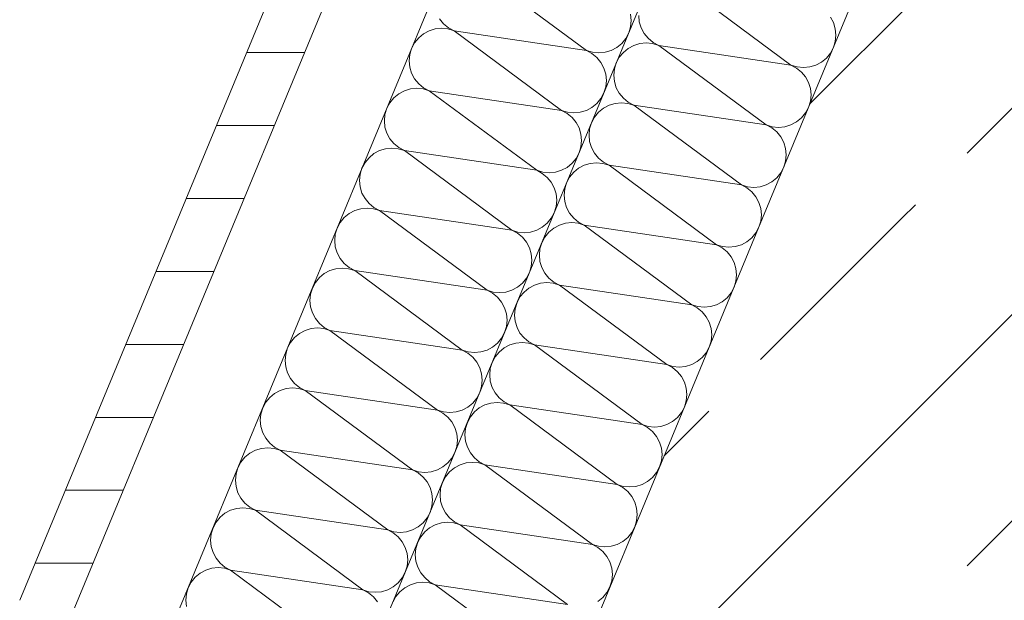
# Model space of a CAD drawing. Header units: metres. Extents: x -80 to 1923, y -189 to 69.
# Tile 95 of 149: x 930.187 to 930.592, y 13.605 to 13.844. Entities that reach past the tile are written whole.
import ezdxf

# ---------------------------------------------------------------- set-up
doc = ezdxf.new("R2010")
doc.units = ezdxf.units.M
doc.header["$MEASUREMENT"] = 0
doc.layers.add('Neubau_10 Wand außen', color=7, linetype='Continuous')
pattern_1 = [(45, (929.77, 0), (-0.0848528, 0.0848528), []), (45, (929.72758, 0.04243), (-0.0848528, 0.0848528), [0.09, -0.03])]

# ---------------------------------------------------------------- blocks, each defined once
blk = doc.blocks.new('*X160', base_point=(929.77, 0))
at = {"layer": 'Neubau_10 Wand außen', "color": 8, "linetype": 'Continuous', "lineweight": 9}
for p, q in [((930.37555, 13.86357), (930.41972, 13.83084)), ((930.43816, 13.84316), (930.4379, 13.84576)), ((930.35936, 13.84384), (930.36102, 13.84182)), ((930.36102, 13.84182), (930.36304, 13.84016)), ((930.43714, 13.83806), (930.4379, 13.84056)), ((930.4379, 13.84056), (930.43816, 13.84316)), ((930.35283, 13.8377), (930.35081, 13.83604)), ((930.35514, 13.83893), (930.35283, 13.8377)), ((930.35764, 13.83969), (930.35514, 13.83893)), ((930.36024, 13.83995), (930.35764, 13.83969)), ((930.36284, 13.83969), (930.36024, 13.83995)), ((930.36534, 13.83893), (930.36284, 13.83969)), ((930.36304, 13.84016), (930.36534, 13.83893)), ((930.36534, 13.83893), (930.41972, 13.83084)), ((930.36534, 13.83893), (930.40951, 13.8062)), ((930.43591, 13.83575), (930.43714, 13.83806)), ((930.34915, 13.83402), (930.34792, 13.83172)), ((930.35081, 13.83604), (930.34915, 13.83402)), ((930.43223, 13.83207), (930.43425, 13.83373)), ((930.43425, 13.83373), (930.43591, 13.83575)), ((930.34716, 13.82921), (930.34691, 13.82661)), ((930.34792, 13.83172), (930.34716, 13.82921)), ((930.41972, 13.83084), (930.42222, 13.83008)), ((930.42202, 13.82961), (930.41972, 13.83084)), ((930.42405, 13.82795), (930.42202, 13.82961)), ((930.42222, 13.83008), (930.42482, 13.82983)), ((930.42482, 13.82983), (930.42742, 13.83008)), ((930.42742, 13.83008), (930.42992, 13.83084)), ((930.42992, 13.83084), (930.43223, 13.83207)), ((930.34691, 13.82661), (930.34716, 13.82401)), ((930.4257, 13.82593), (930.42405, 13.82795)), ((930.42694, 13.82362), (930.4257, 13.82593)), ((930.34716, 13.82401), (930.34792, 13.82151)), ((930.34792, 13.82151), (930.34915, 13.81921)), ((930.42769, 13.82112), (930.42694, 13.82362)), ((930.42795, 13.81852), (930.42769, 13.82112)), ((930.34915, 13.81921), (930.35081, 13.81719)), ((930.35081, 13.81719), (930.35283, 13.81553)), ((930.42769, 13.81592), (930.42795, 13.81852)), ((930.34263, 13.81306), (930.34061, 13.8114)), ((930.34493, 13.8143), (930.34263, 13.81306)), ((930.34743, 13.81505), (930.34493, 13.8143)), ((930.35004, 13.81531), (930.34743, 13.81505)), ((930.35264, 13.81505), (930.35004, 13.81531)), ((930.35514, 13.8143), (930.35264, 13.81505)), ((930.35283, 13.81553), (930.35514, 13.8143)), ((930.35514, 13.8143), (930.40951, 13.8062)), ((930.35514, 13.8143), (930.39931, 13.78157)), ((930.4257, 13.81111), (930.42694, 13.81342)), ((930.42694, 13.81342), (930.42769, 13.81592)), ((930.33895, 13.80938), (930.33772, 13.80708)), ((930.34061, 13.8114), (930.33895, 13.80938)), ((930.42202, 13.80744), (930.42405, 13.80909)), ((930.42405, 13.80909), (930.4257, 13.81111)), ((930.33696, 13.80458), (930.3367, 13.80198)), ((930.33772, 13.80708), (930.33696, 13.80458)), ((930.40951, 13.8062), (930.41202, 13.80545)), ((930.41182, 13.80497), (930.40951, 13.8062)), ((930.41384, 13.80331), (930.41182, 13.80497)), ((930.41202, 13.80545), (930.41462, 13.80519)), ((930.41462, 13.80519), (930.41722, 13.80545)), ((930.41722, 13.80545), (930.41972, 13.8062)), ((930.41972, 13.8062), (930.42202, 13.80744)), ((930.3367, 13.80198), (930.33696, 13.79938)), ((930.4155, 13.80129), (930.41384, 13.80331)), ((930.41673, 13.79899), (930.4155, 13.80129)), ((930.33696, 13.79938), (930.33772, 13.79687)), ((930.33772, 13.79687), (930.33895, 13.79457)), ((930.41749, 13.79649), (930.41673, 13.79899)), ((930.41775, 13.79389), (930.41749, 13.79649)), ((930.33895, 13.79457), (930.34061, 13.79255)), ((930.34061, 13.79255), (930.34263, 13.79089)), ((930.41749, 13.79128), (930.41775, 13.79389)), ((930.33242, 13.78843), (930.3304, 13.78677)), ((930.33473, 13.78966), (930.33242, 13.78843)), ((930.33723, 13.79042), (930.33473, 13.78966)), ((930.33983, 13.79067), (930.33723, 13.79042)), ((930.34243, 13.79042), (930.33983, 13.79067)), ((930.34493, 13.78966), (930.34243, 13.79042)), ((930.34263, 13.79089), (930.34493, 13.78966)), ((930.34493, 13.78966), (930.3891, 13.75693)), ((930.34493, 13.78966), (930.39931, 13.78157)), ((930.4155, 13.78648), (930.41673, 13.78878)), ((930.41673, 13.78878), (930.41749, 13.79128)), ((930.32875, 13.78475), (930.32751, 13.78244)), ((930.3304, 13.78677), (930.32875, 13.78475)), ((930.41182, 13.7828), (930.41384, 13.78446)), ((930.41384, 13.78446), (930.4155, 13.78648)), ((930.32675, 13.77994), (930.3265, 13.77734)), ((930.32751, 13.78244), (930.32675, 13.77994)), ((930.39931, 13.78157), (930.40181, 13.78081)), ((930.40161, 13.78033), (930.39931, 13.78157)), ((930.40364, 13.77868), (930.40161, 13.78033)), ((930.40181, 13.78081), (930.40441, 13.78055)), ((930.40441, 13.78055), (930.40701, 13.78081)), ((930.40701, 13.78081), (930.40951, 13.78157)), ((930.40951, 13.78157), (930.41182, 13.7828)), ((930.3265, 13.77734), (930.32675, 13.77474)), ((930.40529, 13.77666), (930.40364, 13.77868)), ((930.40653, 13.77435), (930.40529, 13.77666)), ((930.32675, 13.77474), (930.32751, 13.77224)), ((930.32751, 13.77224), (930.32875, 13.76993)), ((930.40728, 13.77185), (930.40653, 13.77435)), ((930.40754, 13.76925), (930.40728, 13.77185)), ((930.32875, 13.76993), (930.3304, 13.76791)), ((930.3304, 13.76791), (930.33242, 13.76625)), ((930.40728, 13.76665), (930.40754, 13.76925)), ((930.32222, 13.76379), (930.3202, 13.76213)), ((930.32452, 13.76502), (930.32222, 13.76379)), ((930.32703, 13.76578), (930.32452, 13.76502)), ((930.32963, 13.76604), (930.32703, 13.76578)), ((930.33223, 13.76578), (930.32963, 13.76604)), ((930.33473, 13.76502), (930.33223, 13.76578)), ((930.33242, 13.76625), (930.33473, 13.76502)), ((930.33473, 13.76502), (930.3891, 13.75693)), ((930.33473, 13.76502), (930.3789, 13.73229)), ((930.40529, 13.76184), (930.40653, 13.76415)), ((930.40653, 13.76415), (930.40728, 13.76665)), ((930.31854, 13.76011), (930.31731, 13.75781)), ((930.3202, 13.76213), (930.31854, 13.76011)), ((930.40161, 13.75816), (930.40364, 13.75982)), ((930.40364, 13.75982), (930.40529, 13.76184)), ((930.31655, 13.7553), (930.31629, 13.7527)), ((930.31731, 13.75781), (930.31655, 13.7553)), ((930.3891, 13.75693), (930.39161, 13.75617)), ((930.39141, 13.7557), (930.3891, 13.75693)), ((930.39343, 13.75404), (930.39141, 13.7557)), ((930.39161, 13.75617), (930.39421, 13.75592)), ((930.39421, 13.75592), (930.39681, 13.75617)), ((930.39681, 13.75617), (930.39931, 13.75693)), ((930.39931, 13.75693), (930.40161, 13.75816)), ((930.31629, 13.7527), (930.31655, 13.7501)), ((930.39509, 13.75202), (930.39343, 13.75404)), ((930.39632, 13.74971), (930.39509, 13.75202)), ((930.31655, 13.7501), (930.31731, 13.7476)), ((930.31731, 13.7476), (930.31854, 13.7453)), ((930.39708, 13.74721), (930.39632, 13.74971)), ((930.39734, 13.74461), (930.39708, 13.74721)), ((930.31854, 13.7453), (930.3202, 13.74328)), ((930.3202, 13.74328), (930.32222, 13.74162)), ((930.39708, 13.74201), (930.39734, 13.74461)), ((930.31201, 13.73915), (930.30999, 13.73749)), ((930.31432, 13.74038), (930.31201, 13.73915)), ((930.31682, 13.74114), (930.31432, 13.74038)), ((930.31942, 13.7414), (930.31682, 13.74114)), ((930.32202, 13.74114), (930.31942, 13.7414)), ((930.32452, 13.74038), (930.32202, 13.74114)), ((930.32222, 13.74162), (930.32452, 13.74038)), ((930.32452, 13.74038), (930.3789, 13.73229)), ((930.32452, 13.74038), (930.3687, 13.70766)), ((930.39509, 13.7372), (930.39632, 13.73951)), ((930.39632, 13.73951), (930.39708, 13.74201)), ((930.30834, 13.73547), (930.3071, 13.73317)), ((930.30999, 13.73749), (930.30834, 13.73547)), ((930.39141, 13.73353), (930.39343, 13.73518)), ((930.39343, 13.73518), (930.39509, 13.7372)), ((930.3071, 13.73317), (930.30634, 13.73067)), ((930.3789, 13.73229), (930.3814, 13.73153)), ((930.38121, 13.73106), (930.3789, 13.73229)), ((930.38323, 13.7294), (930.38121, 13.73106)), ((930.3814, 13.73153), (930.384, 13.73128)), ((930.384, 13.73128), (930.3866, 13.73153)), ((930.3866, 13.73153), (930.3891, 13.73229)), ((930.3891, 13.73229), (930.39141, 13.73353)), ((930.30634, 13.73067), (930.30609, 13.72807)), ((930.30609, 13.72807), (930.30634, 13.72547)), ((930.38488, 13.72738), (930.38323, 13.7294)), ((930.38612, 13.72508), (930.38488, 13.72738)), ((930.30634, 13.72547), (930.3071, 13.72296)), ((930.3071, 13.72296), (930.30834, 13.72066)), ((930.38687, 13.72258), (930.38612, 13.72508)), ((930.30834, 13.72066), (930.30999, 13.71864)), ((930.38713, 13.71998), (930.38687, 13.72258)), ((930.38687, 13.71737), (930.38713, 13.71998)), ((930.30411, 13.71575), (930.30181, 13.71452)), ((930.30662, 13.71651), (930.30411, 13.71575)), ((930.30922, 13.71676), (930.30662, 13.71651)), ((930.31182, 13.71651), (930.30922, 13.71676)), ((930.30999, 13.71864), (930.31201, 13.71698)), ((930.31432, 13.71575), (930.31182, 13.71651)), ((930.31201, 13.71698), (930.31432, 13.71575)), ((930.31432, 13.71575), (930.35849, 13.68302)), ((930.31432, 13.71575), (930.3687, 13.70766)), ((930.38488, 13.71257), (930.38612, 13.71487)), ((930.38612, 13.71487), (930.38687, 13.71737)), ((930.29813, 13.71084), (930.2969, 13.70853)), ((930.29979, 13.71286), (930.29813, 13.71084)), ((930.30181, 13.71452), (930.29979, 13.71286)), ((930.38323, 13.71055), (930.38488, 13.71257)), ((930.2969, 13.70853), (930.29614, 13.70603)), ((930.3687, 13.70766), (930.3712, 13.7069)), ((930.371, 13.70642), (930.3687, 13.70766)), ((930.3712, 13.7069), (930.3738, 13.70664)), ((930.3738, 13.70664), (930.3764, 13.7069)), ((930.3764, 13.7069), (930.3789, 13.70766)), ((930.3789, 13.70766), (930.38121, 13.70889)), ((930.38121, 13.70889), (930.38323, 13.71055)), ((930.29614, 13.70603), (930.29588, 13.70343)), ((930.29588, 13.70343), (930.29614, 13.70083)), ((930.37302, 13.70477), (930.371, 13.70642)), ((930.37468, 13.70275), (930.37302, 13.70477)), ((930.37591, 13.70044), (930.37468, 13.70275)), ((930.29614, 13.70083), (930.2969, 13.69833)), ((930.37667, 13.69794), (930.37591, 13.70044)), ((930.2969, 13.69833), (930.29813, 13.69602)), ((930.29813, 13.69602), (930.29979, 13.694)), ((930.37693, 13.69534), (930.37667, 13.69794)), ((930.37667, 13.69274), (930.37693, 13.69534)), ((930.29391, 13.69111), (930.2916, 13.68988)), ((930.29641, 13.69187), (930.29391, 13.69111)), ((930.29901, 13.69213), (930.29641, 13.69187)), ((930.30161, 13.69187), (930.29901, 13.69213)), ((930.29979, 13.694), (930.30181, 13.69234)), ((930.30411, 13.69111), (930.30161, 13.69187)), ((930.30181, 13.69234), (930.30411, 13.69111)), ((930.30411, 13.69111), (930.35849, 13.68302)), ((930.30411, 13.69111), (930.34829, 13.65838)), ((930.37591, 13.69024), (930.37667, 13.69274)), ((930.28958, 13.68822), (930.28793, 13.6862)), ((930.2916, 13.68988), (930.28958, 13.68822)), ((930.37302, 13.68591), (930.37468, 13.68793)), ((930.37468, 13.68793), (930.37591, 13.69024)), ((930.28669, 13.6839), (930.28593, 13.68139)), ((930.28793, 13.6862), (930.28669, 13.6839)), ((930.35849, 13.68302), (930.36099, 13.68226)), ((930.3608, 13.68179), (930.35849, 13.68302)), ((930.36619, 13.68226), (930.3687, 13.68302)), ((930.3687, 13.68302), (930.371, 13.68425)), ((930.371, 13.68425), (930.37302, 13.68591)), ((930.28593, 13.68139), (930.28568, 13.67879)), ((930.28568, 13.67879), (930.28593, 13.67619)), ((930.36282, 13.68013), (930.3608, 13.68179)), ((930.36099, 13.68226), (930.36359, 13.68201)), ((930.36447, 13.67811), (930.36282, 13.68013)), ((930.36359, 13.68201), (930.36619, 13.68226)), ((930.28593, 13.67619), (930.28669, 13.67369)), ((930.36571, 13.6758), (930.36447, 13.67811)), ((930.36646, 13.6733), (930.36571, 13.6758)), ((930.28669, 13.67369), (930.28793, 13.67139)), ((930.28793, 13.67139), (930.28958, 13.66936)), ((930.36672, 13.6707), (930.36646, 13.6733)), ((930.36646, 13.6681), (930.36672, 13.6707)), ((930.2837, 13.66647), (930.2814, 13.66524)), ((930.28621, 13.66723), (930.2837, 13.66647)), ((930.28881, 13.66749), (930.28621, 13.66723)), ((930.29141, 13.66723), (930.28881, 13.66749)), ((930.28958, 13.66936), (930.2916, 13.66771)), ((930.29391, 13.66647), (930.29141, 13.66723)), ((930.2916, 13.66771), (930.29391, 13.66647)), ((930.29391, 13.66647), (930.34829, 13.65838)), ((930.29391, 13.66647), (930.33808, 13.63375)), ((930.36571, 13.6656), (930.36646, 13.6681)), ((930.27938, 13.66358), (930.27772, 13.66156)), ((930.2814, 13.66524), (930.27938, 13.66358)), ((930.36282, 13.66127), (930.36447, 13.66329)), ((930.36447, 13.66329), (930.36571, 13.6656)), ((930.27649, 13.65926), (930.27573, 13.65676)), ((930.27772, 13.66156), (930.27649, 13.65926)), ((930.34829, 13.65838), (930.35079, 13.65762)), ((930.35059, 13.65715), (930.34829, 13.65838)), ((930.35599, 13.65762), (930.35849, 13.65838)), ((930.35849, 13.65838), (930.3608, 13.65962)), ((930.3608, 13.65962), (930.36282, 13.66127)), ((930.27573, 13.65676), (930.27547, 13.65416)), ((930.27547, 13.65416), (930.27573, 13.65155)), ((930.35261, 13.65549), (930.35059, 13.65715)), ((930.35079, 13.65762), (930.35339, 13.65737)), ((930.35427, 13.65347), (930.35261, 13.65549)), ((930.35339, 13.65737), (930.35599, 13.65762)), ((930.27573, 13.65155), (930.27649, 13.64905)), ((930.3555, 13.65117), (930.35427, 13.65347)), ((930.35626, 13.64867), (930.3555, 13.65117)), ((930.27649, 13.64905), (930.27772, 13.64675)), ((930.27772, 13.64675), (930.27938, 13.64473)), ((930.35652, 13.64606), (930.35626, 13.64867)), ((930.35626, 13.64346), (930.35652, 13.64606)), ((930.276, 13.6426), (930.2735, 13.64184)), ((930.2786, 13.64285), (930.276, 13.6426)), ((930.2812, 13.6426), (930.2786, 13.64285)), ((930.27938, 13.64473), (930.2814, 13.64307)), ((930.2837, 13.64184), (930.2812, 13.6426)), ((930.2814, 13.64307), (930.2837, 13.64184)), ((930.3555, 13.64096), (930.35626, 13.64346)), ((930.26917, 13.63895), (930.26752, 13.63693)), ((930.27119, 13.64061), (930.26917, 13.63895)), ((930.2735, 13.64184), (930.27119, 13.64061)), ((930.2837, 13.64184), (930.32788, 13.60911)), ((930.2837, 13.64184), (930.33808, 13.63375)), ((930.35261, 13.63664), (930.35427, 13.63866)), ((930.35427, 13.63866), (930.3555, 13.64096)), ((930.26628, 13.63462), (930.26552, 13.63212)), ((930.26752, 13.63693), (930.26628, 13.63462)), ((930.34829, 13.63375), (930.35059, 13.63498)), ((930.35059, 13.63498), (930.35261, 13.63664)), ((930.26552, 13.63212), (930.26527, 13.62952)), ((930.33808, 13.63375), (930.34058, 13.63299)), ((930.34039, 13.63251), (930.33808, 13.63375)), ((930.34241, 13.63086), (930.34039, 13.63251)), ((930.34058, 13.63299), (930.34318, 13.63273)), ((930.34406, 13.62884), (930.34241, 13.63086)), ((930.34318, 13.63273), (930.34578, 13.63299)), ((930.34578, 13.63299), (930.34829, 13.63375)), ((930.26527, 13.62952), (930.26552, 13.62692)), ((930.26552, 13.62692), (930.26628, 13.62442)), ((930.3453, 13.62653), (930.34406, 13.62884)), ((930.34606, 13.62403), (930.3453, 13.62653)), ((930.26628, 13.62442), (930.26752, 13.62211)), ((930.26752, 13.62211), (930.26917, 13.62009)), ((930.34631, 13.62143), (930.34606, 13.62403)), ((930.2658, 13.61796), (930.26329, 13.6172)), ((930.2684, 13.61822), (930.2658, 13.61796)), ((930.271, 13.61796), (930.2684, 13.61822)), ((930.26917, 13.62009), (930.27119, 13.61843)), ((930.2735, 13.6172), (930.271, 13.61796)), ((930.27119, 13.61843), (930.2735, 13.6172)), ((930.3453, 13.61633), (930.34606, 13.61883)), ((930.34606, 13.61883), (930.34631, 13.62143)), ((930.25897, 13.61431), (930.25731, 13.61229)), ((930.26099, 13.61597), (930.25897, 13.61431)), ((930.26329, 13.6172), (930.26099, 13.61597)), ((930.2735, 13.6172), (930.32788, 13.60911)), ((930.2735, 13.6172), (930.31767, 13.58447)), ((930.34241, 13.612), (930.34406, 13.61402)), ((930.34406, 13.61402), (930.3453, 13.61633)), ((930.25608, 13.60999), (930.25532, 13.60748)), ((930.25731, 13.61229), (930.25608, 13.60999)), ((930.33808, 13.60911), (930.34039, 13.61034)), ((930.34039, 13.61034), (930.34241, 13.612)), ((930.25532, 13.60748), (930.25506, 13.60488)), ((930.32788, 13.60911), (930.33038, 13.60835)), ((930.33018, 13.60788), (930.32788, 13.60911)), ((930.3322, 13.60622), (930.33018, 13.60788)), ((930.33038, 13.60835), (930.33298, 13.60809)), ((930.33386, 13.6042), (930.3322, 13.60622)), ((930.33298, 13.60809), (930.33558, 13.60835)), ((930.33558, 13.60835), (930.33808, 13.60911)), ((930.25506, 13.60488), (930.25532, 13.60228))]:
    blk.add_line(p, q, dxfattribs=at)
blk = doc.blocks.new('*X165', base_point=(929.77, 0))
at = {"layer": 'Neubau_10 Wand außen', "color": 8, "linetype": 'Continuous', "lineweight": 9}
for p, q in [((930.45966, 13.85759), (930.50383, 13.82486)), ((930.44123, 13.84527), (930.44148, 13.84267)), ((930.52126, 13.84228), (930.52002, 13.84459)), ((930.44148, 13.84267), (930.44224, 13.84017)), ((930.52201, 13.83978), (930.52126, 13.84228)), ((930.44224, 13.84017), (930.44347, 13.83786)), ((930.44347, 13.83786), (930.44513, 13.83584)), ((930.52227, 13.83718), (930.52201, 13.83978)), ((930.52201, 13.83458), (930.52227, 13.83718)), ((930.43925, 13.83295), (930.43695, 13.83172)), ((930.44176, 13.83371), (930.43925, 13.83295)), ((930.44436, 13.83397), (930.44176, 13.83371)), ((930.44696, 13.83371), (930.44436, 13.83397)), ((930.44513, 13.83584), (930.44715, 13.83419)), ((930.44946, 13.83295), (930.44696, 13.83371)), ((930.44715, 13.83419), (930.44946, 13.83295)), ((930.44946, 13.83295), (930.49363, 13.80023)), ((930.44946, 13.83295), (930.50383, 13.82486)), ((930.52126, 13.83208), (930.52201, 13.83458)), ((930.43493, 13.83006), (930.43327, 13.82804)), ((930.43695, 13.83172), (930.43493, 13.83006)), ((930.51837, 13.82775), (930.52002, 13.82977)), ((930.52002, 13.82977), (930.52126, 13.83208)), ((930.43204, 13.82574), (930.43128, 13.82324)), ((930.43327, 13.82804), (930.43204, 13.82574)), ((930.50383, 13.82486), (930.50634, 13.8241)), ((930.50614, 13.82363), (930.50383, 13.82486)), ((930.50634, 13.8241), (930.50894, 13.82385)), ((930.50894, 13.82385), (930.51154, 13.8241)), ((930.51154, 13.8241), (930.51404, 13.82486)), ((930.51404, 13.82486), (930.51634, 13.82609)), ((930.51634, 13.82609), (930.51837, 13.82775)), ((930.43128, 13.82324), (930.43102, 13.82064)), ((930.43102, 13.82064), (930.43128, 13.81803)), ((930.50816, 13.82197), (930.50614, 13.82363)), ((930.50982, 13.81995), (930.50816, 13.82197)), ((930.43128, 13.81803), (930.43204, 13.81553)), ((930.51105, 13.81765), (930.50982, 13.81995)), ((930.51181, 13.81515), (930.51105, 13.81765)), ((930.43204, 13.81553), (930.43327, 13.81323)), ((930.43327, 13.81323), (930.43493, 13.81121)), ((930.51207, 13.81254), (930.51181, 13.81515)), ((930.51181, 13.80994), (930.51207, 13.81254)), ((930.42905, 13.80832), (930.42674, 13.80709)), ((930.43155, 13.80908), (930.42905, 13.80832)), ((930.43415, 13.80933), (930.43155, 13.80908)), ((930.43675, 13.80908), (930.43415, 13.80933)), ((930.43493, 13.81121), (930.43695, 13.80955)), ((930.43925, 13.80832), (930.43675, 13.80908)), ((930.43695, 13.80955), (930.43925, 13.80832)), ((930.43925, 13.80832), (930.49363, 13.80023)), ((930.43925, 13.80832), (930.48343, 13.77559)), ((930.51105, 13.80744), (930.51181, 13.80994)), ((930.42472, 13.80543), (930.42307, 13.80341)), ((930.42674, 13.80709), (930.42472, 13.80543)), ((930.50816, 13.80312), (930.50982, 13.80514)), ((930.50982, 13.80514), (930.51105, 13.80744)), ((930.42183, 13.8011), (930.42107, 13.7986)), ((930.42307, 13.80341), (930.42183, 13.8011)), ((930.49363, 13.80023), (930.49613, 13.79947)), ((930.49594, 13.79899), (930.49363, 13.80023)), ((930.50133, 13.79947), (930.50383, 13.80023)), ((930.50383, 13.80023), (930.50614, 13.80146)), ((930.50614, 13.80146), (930.50816, 13.80312)), ((930.42107, 13.7986), (930.42082, 13.796)), ((930.42082, 13.796), (930.42107, 13.7934)), ((930.49796, 13.79734), (930.49594, 13.79899)), ((930.49613, 13.79947), (930.49873, 13.79921)), ((930.49961, 13.79532), (930.49796, 13.79734)), ((930.49873, 13.79921), (930.50133, 13.79947)), ((930.42107, 13.7934), (930.42183, 13.7909)), ((930.50085, 13.79301), (930.49961, 13.79532)), ((930.5016, 13.79051), (930.50085, 13.79301)), ((930.42183, 13.7909), (930.42307, 13.78859)), ((930.42307, 13.78859), (930.42472, 13.78657)), ((930.50186, 13.78791), (930.5016, 13.79051)), ((930.5016, 13.78531), (930.50186, 13.78791)), ((930.41884, 13.78368), (930.41654, 13.78245)), ((930.42135, 13.78444), (930.41884, 13.78368)), ((930.42395, 13.7847), (930.42135, 13.78444)), ((930.42655, 13.78444), (930.42395, 13.7847)), ((930.42472, 13.78657), (930.42674, 13.78491)), ((930.42905, 13.78368), (930.42655, 13.78444)), ((930.42674, 13.78491), (930.42905, 13.78368)), ((930.42905, 13.78368), (930.48343, 13.77559)), ((930.42905, 13.78368), (930.47322, 13.75095)), ((930.50085, 13.78281), (930.5016, 13.78531)), ((930.41452, 13.78079), (930.41286, 13.77877)), ((930.41654, 13.78245), (930.41452, 13.78079)), ((930.49796, 13.77848), (930.49961, 13.7805)), ((930.49961, 13.7805), (930.50085, 13.78281)), ((930.41163, 13.77646), (930.41087, 13.77396)), ((930.41286, 13.77877), (930.41163, 13.77646)), ((930.48343, 13.77559), (930.48593, 13.77483)), ((930.48573, 13.77436), (930.48343, 13.77559)), ((930.49113, 13.77483), (930.49363, 13.77559)), ((930.49363, 13.77559), (930.49594, 13.77682)), ((930.49594, 13.77682), (930.49796, 13.77848)), ((930.41087, 13.77396), (930.41061, 13.77136)), ((930.48775, 13.7727), (930.48573, 13.77436)), ((930.48593, 13.77483), (930.48853, 13.77457)), ((930.48941, 13.77068), (930.48775, 13.7727)), ((930.48853, 13.77457), (930.49113, 13.77483)), ((930.41061, 13.77136), (930.41087, 13.76876)), ((930.41087, 13.76876), (930.41163, 13.76626)), ((930.49064, 13.76837), (930.48941, 13.77068)), ((930.4914, 13.76587), (930.49064, 13.76837)), ((930.41163, 13.76626), (930.41286, 13.76395)), ((930.41286, 13.76395), (930.41452, 13.76193)), ((930.49166, 13.76327), (930.4914, 13.76587)), ((930.41114, 13.7598), (930.40864, 13.75904)), ((930.41374, 13.76006), (930.41114, 13.7598)), ((930.41634, 13.7598), (930.41374, 13.76006)), ((930.41452, 13.76193), (930.41654, 13.76028)), ((930.41884, 13.75904), (930.41634, 13.7598)), ((930.41654, 13.76028), (930.41884, 13.75904)), ((930.49064, 13.75817), (930.4914, 13.76067)), ((930.4914, 13.76067), (930.49166, 13.76327)), ((930.40431, 13.75615), (930.40266, 13.75413)), ((930.40633, 13.75781), (930.40431, 13.75615)), ((930.40864, 13.75904), (930.40633, 13.75781)), ((930.41884, 13.75904), (930.46302, 13.72632)), ((930.41884, 13.75904), (930.47322, 13.75095)), ((930.48775, 13.75384), (930.48941, 13.75586)), ((930.48941, 13.75586), (930.49064, 13.75817)), ((930.40142, 13.75183), (930.40066, 13.74933)), ((930.40266, 13.75413), (930.40142, 13.75183)), ((930.48343, 13.75095), (930.48573, 13.75218)), ((930.48573, 13.75218), (930.48775, 13.75384)), ((930.40066, 13.74933), (930.40041, 13.74673)), ((930.47322, 13.75095), (930.47572, 13.75019)), ((930.47553, 13.74972), (930.47322, 13.75095)), ((930.47755, 13.74806), (930.47553, 13.74972)), ((930.47572, 13.75019), (930.47832, 13.74994)), ((930.4792, 13.74604), (930.47755, 13.74806)), ((930.47832, 13.74994), (930.48092, 13.75019)), ((930.48092, 13.75019), (930.48343, 13.75095)), ((930.40041, 13.74673), (930.40066, 13.74412)), ((930.40066, 13.74412), (930.40142, 13.74162)), ((930.48044, 13.74374), (930.4792, 13.74604)), ((930.48119, 13.74124), (930.48044, 13.74374)), ((930.40142, 13.74162), (930.40266, 13.73932)), ((930.40266, 13.73932), (930.40431, 13.7373)), ((930.48145, 13.73863), (930.48119, 13.74124)), ((930.40094, 13.73517), (930.39843, 13.73441)), ((930.40354, 13.73542), (930.40094, 13.73517)), ((930.40614, 13.73517), (930.40354, 13.73542)), ((930.40431, 13.7373), (930.40633, 13.73564)), ((930.40864, 13.73441), (930.40614, 13.73517)), ((930.40633, 13.73564), (930.40864, 13.73441)), ((930.48044, 13.73353), (930.48119, 13.73603)), ((930.48119, 13.73603), (930.48145, 13.73863)), ((930.39411, 13.73152), (930.39245, 13.7295)), ((930.39613, 13.73317), (930.39411, 13.73152)), ((930.39843, 13.73441), (930.39613, 13.73317)), ((930.40864, 13.73441), (930.46302, 13.72632)), ((930.40864, 13.73441), (930.45281, 13.70168)), ((930.47755, 13.72921), (930.4792, 13.73123)), ((930.4792, 13.73123), (930.48044, 13.73353)), ((930.39122, 13.72719), (930.39046, 13.72469)), ((930.39245, 13.7295), (930.39122, 13.72719)), ((930.47322, 13.72632), (930.47553, 13.72755)), ((930.47553, 13.72755), (930.47755, 13.72921)), ((930.39046, 13.72469), (930.3902, 13.72209)), ((930.46302, 13.72632), (930.46552, 13.72556)), ((930.46532, 13.72508), (930.46302, 13.72632)), ((930.46734, 13.72343), (930.46532, 13.72508)), ((930.46552, 13.72556), (930.46812, 13.7253)), ((930.469, 13.7214), (930.46734, 13.72343)), ((930.46812, 13.7253), (930.47072, 13.72556)), ((930.47072, 13.72556), (930.47322, 13.72632)), ((930.3902, 13.72209), (930.39046, 13.71949)), ((930.39046, 13.71949), (930.39122, 13.71699)), ((930.47023, 13.7191), (930.469, 13.7214)), ((930.47099, 13.7166), (930.47023, 13.7191)), ((930.39122, 13.71699), (930.39245, 13.71468)), ((930.47125, 13.714), (930.47099, 13.7166)), ((930.39333, 13.71079), (930.39073, 13.71053)), ((930.39245, 13.71468), (930.39411, 13.71266)), ((930.39593, 13.71053), (930.39333, 13.71079)), ((930.39411, 13.71266), (930.39613, 13.711)), ((930.39613, 13.711), (930.39843, 13.70977)), ((930.47023, 13.70889), (930.47099, 13.7114)), ((930.47099, 13.7114), (930.47125, 13.714)), ((930.3839, 13.70688), (930.38225, 13.70486)), ((930.38592, 13.70854), (930.3839, 13.70688)), ((930.38823, 13.70977), (930.38592, 13.70854)), ((930.39073, 13.71053), (930.38823, 13.70977)), ((930.39843, 13.70977), (930.39593, 13.71053)), ((930.39843, 13.70977), (930.45281, 13.70168)), ((930.39843, 13.70977), (930.44261, 13.67704)), ((930.469, 13.70659), (930.47023, 13.70889)), ((930.38225, 13.70486), (930.38101, 13.70255)), ((930.46302, 13.70168), (930.46532, 13.70291)), ((930.46532, 13.70291), (930.46734, 13.70457)), ((930.46734, 13.70457), (930.469, 13.70659)), ((930.38025, 13.70005), (930.38, 13.69745)), ((930.38101, 13.70255), (930.38025, 13.70005)), ((930.45281, 13.70168), (930.45531, 13.70092)), ((930.45512, 13.70045), (930.45281, 13.70168)), ((930.45714, 13.69879), (930.45512, 13.70045)), ((930.45531, 13.70092), (930.45791, 13.70066)), ((930.45879, 13.69677), (930.45714, 13.69879)), ((930.45791, 13.70066), (930.46051, 13.70092)), ((930.46051, 13.70092), (930.46302, 13.70168)), ((930.38, 13.69745), (930.38025, 13.69485)), ((930.38025, 13.69485), (930.38101, 13.69235)), ((930.46003, 13.69446), (930.45879, 13.69677)), ((930.38101, 13.69235), (930.38225, 13.69004)), ((930.46079, 13.69196), (930.46003, 13.69446)), ((930.46104, 13.68936), (930.46079, 13.69196)), ((930.38225, 13.69004), (930.3839, 13.68802)), ((930.3839, 13.68802), (930.38592, 13.68637)), ((930.46003, 13.68426), (930.46079, 13.68676)), ((930.46079, 13.68676), (930.46104, 13.68936)), ((930.37572, 13.6839), (930.3737, 13.68224)), ((930.37802, 13.68513), (930.37572, 13.6839)), ((930.38053, 13.68589), (930.37802, 13.68513)), ((930.38313, 13.68615), (930.38053, 13.68589)), ((930.38573, 13.68589), (930.38313, 13.68615)), ((930.38823, 13.68513), (930.38573, 13.68589)), ((930.38592, 13.68637), (930.38823, 13.68513)), ((930.38823, 13.68513), (930.4324, 13.65241)), ((930.38823, 13.68513), (930.44261, 13.67704)), ((930.45879, 13.68195), (930.46003, 13.68426)), ((930.37204, 13.68022), (930.37081, 13.67792)), ((930.3737, 13.68224), (930.37204, 13.68022)), ((930.45512, 13.67827), (930.45714, 13.67993)), ((930.45714, 13.67993), (930.45879, 13.68195)), ((930.37005, 13.67542), (930.36979, 13.67282)), ((930.37081, 13.67792), (930.37005, 13.67542)), ((930.44261, 13.67704), (930.44511, 13.67628)), ((930.44491, 13.67581), (930.44261, 13.67704)), ((930.44693, 13.67415), (930.44491, 13.67581)), ((930.44511, 13.67628), (930.44771, 13.67603)), ((930.44771, 13.67603), (930.45031, 13.67628)), ((930.45031, 13.67628), (930.45281, 13.67704)), ((930.45281, 13.67704), (930.45512, 13.67827)), ((930.36979, 13.67282), (930.37005, 13.67021)), ((930.44859, 13.67213), (930.44693, 13.67415)), ((930.44982, 13.66983), (930.44859, 13.67213)), ((930.37005, 13.67021), (930.37081, 13.66771)), ((930.37081, 13.66771), (930.37204, 13.66541)), ((930.45058, 13.66732), (930.44982, 13.66983)), ((930.45084, 13.66472), (930.45058, 13.66732)), ((930.37204, 13.66541), (930.3737, 13.66339)), ((930.3737, 13.66339), (930.37572, 13.66173)), ((930.45058, 13.66212), (930.45084, 13.66472)), ((930.36551, 13.65926), (930.36349, 13.65761)), ((930.36782, 13.6605), (930.36551, 13.65926)), ((930.37032, 13.66126), (930.36782, 13.6605)), ((930.37292, 13.66151), (930.37032, 13.66126)), ((930.37552, 13.66126), (930.37292, 13.66151)), ((930.37802, 13.6605), (930.37552, 13.66126)), ((930.37572, 13.66173), (930.37802, 13.6605)), ((930.37802, 13.6605), (930.4324, 13.65241)), ((930.37802, 13.6605), (930.4222, 13.62777)), ((930.44859, 13.65732), (930.44982, 13.65962)), ((930.44982, 13.65962), (930.45058, 13.66212)), ((930.36184, 13.65559), (930.3606, 13.65328)), ((930.36349, 13.65761), (930.36184, 13.65559)), ((930.44491, 13.65364), (930.44693, 13.6553)), ((930.44693, 13.6553), (930.44859, 13.65732)), ((930.35984, 13.65078), (930.35959, 13.64818)), ((930.3606, 13.65328), (930.35984, 13.65078)), ((930.4324, 13.65241), (930.4349, 13.65165)), ((930.43471, 13.65117), (930.4324, 13.65241)), ((930.43673, 13.64951), (930.43471, 13.65117)), ((930.4349, 13.65165), (930.4375, 13.65139)), ((930.4375, 13.65139), (930.4401, 13.65165)), ((930.4401, 13.65165), (930.44261, 13.65241)), ((930.44261, 13.65241), (930.44491, 13.65364)), ((930.35959, 13.64818), (930.35984, 13.64558)), ((930.43838, 13.64749), (930.43673, 13.64951)), ((930.43962, 13.64519), (930.43838, 13.64749)), ((930.35984, 13.64558), (930.3606, 13.64308)), ((930.3606, 13.64308), (930.36184, 13.64077)), ((930.44038, 13.64269), (930.43962, 13.64519)), ((930.44063, 13.64009), (930.44038, 13.64269)), ((930.36184, 13.64077), (930.36349, 13.63875)), ((930.36349, 13.63875), (930.36551, 13.63709)), ((930.44038, 13.63749), (930.44063, 13.64009)), ((930.35531, 13.63463), (930.35329, 13.63297)), ((930.35761, 13.63586), (930.35531, 13.63463)), ((930.36012, 13.63662), (930.35761, 13.63586)), ((930.36272, 13.63687), (930.36012, 13.63662)), ((930.36532, 13.63662), (930.36272, 13.63687)), ((930.36782, 13.63586), (930.36532, 13.63662)), ((930.36551, 13.63709), (930.36782, 13.63586)), ((930.36782, 13.63586), (930.4222, 13.62777)), ((930.36782, 13.63586), (930.41199, 13.60313)), ((930.43838, 13.63268), (930.43962, 13.63498)), ((930.43962, 13.63498), (930.44038, 13.63749)), ((930.35163, 13.63095), (930.3504, 13.62864)), ((930.35329, 13.63297), (930.35163, 13.63095)), ((930.43471, 13.629), (930.43673, 13.63066)), ((930.43673, 13.63066), (930.43838, 13.63268)), ((930.34964, 13.62614), (930.34938, 13.62354)), ((930.3504, 13.62864), (930.34964, 13.62614)), ((930.4222, 13.62777), (930.4247, 13.62701)), ((930.4245, 13.62654), (930.4222, 13.62777)), ((930.42652, 13.62488), (930.4245, 13.62654)), ((930.4247, 13.62701), (930.4273, 13.62675)), ((930.4273, 13.62675), (930.4299, 13.62701)), ((930.4299, 13.62701), (930.4324, 13.62777)), ((930.4324, 13.62777), (930.43471, 13.629)), ((930.34938, 13.62354), (930.34964, 13.62094)), ((930.42818, 13.62286), (930.42652, 13.62488)), ((930.42941, 13.62055), (930.42818, 13.62286)), ((930.34964, 13.62094), (930.3504, 13.61844)), ((930.3504, 13.61844), (930.35163, 13.61613)), ((930.43017, 13.61805), (930.42941, 13.62055)), ((930.43043, 13.61545), (930.43017, 13.61805)), ((930.35163, 13.61613), (930.35329, 13.61411)), ((930.35329, 13.61411), (930.35531, 13.61246)), ((930.43017, 13.61285), (930.43043, 13.61545)), ((930.3451, 13.60999), (930.34308, 13.60833)), ((930.34741, 13.61122), (930.3451, 13.60999)), ((930.34991, 13.61198), (930.34741, 13.61122)), ((930.35251, 13.61224), (930.34991, 13.61198)), ((930.35511, 13.61198), (930.35251, 13.61224)), ((930.35761, 13.61122), (930.35511, 13.61198)), ((930.35531, 13.61246), (930.35761, 13.61122)), ((930.35761, 13.61122), (930.40179, 13.57849)), ((930.35761, 13.61122), (930.41199, 13.60313)), ((930.42818, 13.60804), (930.42941, 13.61035)), ((930.42941, 13.61035), (930.43017, 13.61285)), ((930.34143, 13.60631), (930.34019, 13.60401)), ((930.34308, 13.60833), (930.34143, 13.60631)), ((930.4245, 13.60436), (930.42652, 13.60602)), ((930.42652, 13.60602), (930.42818, 13.60804))]:
    blk.add_line(p, q, dxfattribs=at)

msp = doc.modelspace()

# ---------------------------------------------------------------- hatches: boundary and pattern name
at = {"layer": 'Neubau_10 Wand außen', "linetype": 'Continuous', "lineweight": 9}
h = msp.add_hatch(dxfattribs=at)
h.set_pattern_fill('Holzwerkstoff_Sperrholz__D2', color=8, style=0, pattern_type=2)
h.set_pattern_definition([(0, (929.770002, 0), (0, 0.03), [])])
h.paths.add_polyline_path([(930.18682, 13.6048), (930.20715, 13.59638), (930.45796, 14.2019), (930.43415, 14.2019)])
at = {"layer": 'Neubau_10 Wand außen', "linetype": 'Continuous', "lineweight": 0, "true_color": 0x000000}
h = msp.add_hatch(dxfattribs=at)
h.set_pattern_fill('Beton_Stahlbeton_0001', color=18, style=0, pattern_type=2)
h.set_pattern_definition(pattern_1)
h.paths.add_polyline_path([(930.5916, 14.0019), (930.49219, 13.7619), (930.75196, 13.7619)])
h = msp.add_hatch(dxfattribs=at)
h.set_pattern_fill('Beton_Stahlbeton_0001', color=18, style=0, pattern_type=2)
h.set_pattern_definition(pattern_1)
h.paths.add_polyline_path([(930.49219, 13.7619), (930.39192, 13.51984), (930.48431, 13.48157), (930.54898, 13.45479), (930.61365, 13.428), (930.75196, 13.7619)])

# ---------------------------------------------------------------- linework, layer by layer
at = {"layer": 'Neubau_10 Wand außen', "color": 7, "linetype": 'Continuous', "lineweight": 13}
for p, q in [((930.44139, 14.1619), (930.20715, 13.59638)), ((930.45155, 14.0819), (930.2441, 13.58107)), ((930.50501, 14.0019), (930.31801, 13.55046)), ((930.5916, 14.0019), (930.49219, 13.7619)), ((930.49219, 13.7619), (930.39192, 13.51984))]:
    msp.add_line(p, q, dxfattribs=at)
at = {"layer": 'Neubau_10 Wand außen', "color": 7, "linetype": 'Continuous', "lineweight": 13, "flags": 128}
msp.add_lwpolyline([(930.44326, 14.2239), (930.18682, 13.6048)], dxfattribs=at)

# ---------------------------------------------------------------- block references
at = {"layer": 'Neubau_10 Wand außen', "color": 7, "lineweight": 9}
for name in ['*X160', '*X165']:
    msp.add_blockref(name, (929.77, 0), dxfattribs=at)

doc.saveas('drawing.dxf')
